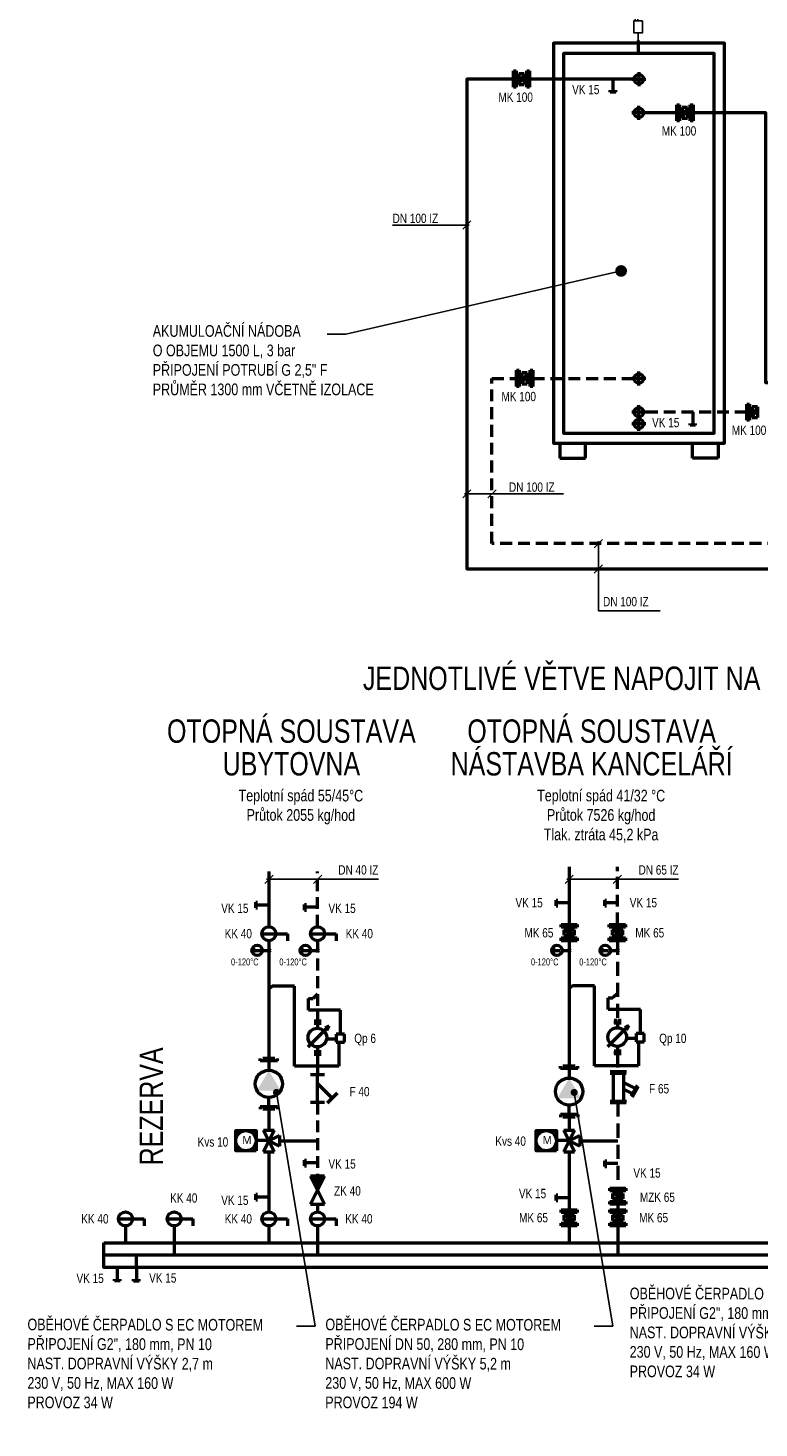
# Model space of a CAD drawing. Header units: millimetres. Extents: x -41968 to 54113, y -9946 to 101810.
# Tile 105 of 174: x -18797 to -10980, y 24915 to 39894. Entities that reach past the tile are written whole.
import ezdxf
from ezdxf.enums import TextEntityAlignment as Align

# ---------------------------------------------------------------- set-up
doc = ezdxf.new("R2010")
doc.units = ezdxf.units.MM
doc.linetypes.add('DASHED', pattern=[19.05, 12.7, -6.35])
doc.linetypes.add('HIDDEN', pattern=[0.75, 0.5, -0.25])
for name, color, linetype in [('25', 7, 'Continuous'), ('UT-armatury-popis', 7, 'Continuous'), ('UT-potrubi_privodni-popis', 7, 'Continuous'), ('UT-potrubi_zpetne-popis', 7, 'Continuous')]:
    doc.layers.add(name, color=color, linetype=linetype)
for name, color, linetype, lineweight in [('UT-armatury', 2, 'Continuous', 50), ('UT-kotle', 1, 'Continuous', 50), ('UT-Popis4', 3, 'Continuous', 40), ('UT-potrubi_privodni', 3, 'Continuous', 50), ('UT-potrubi_zpetne', 3, 'DASHED', 50), ('UT-stoupacky', 2, 'Continuous', 50), ('UT-texty_male', 2, 'Continuous', 18), ('UT-texty_stredni', 7, 'Continuous', 25)]:
    doc.layers.add(name, color=color, linetype=linetype, lineweight=lineweight)
doc.styles.get("Standard").update_dxf_attribs({"font": 'ic-simplex.shx', "width": 0.8})
doc.dimstyles.new('CADKON', dxfattribs={"dimscale": 50, "dimtxt": 2.5, "dimasz": 2.5, "dimexe": 1.8, "dimexo": 0, "dimgap": 0.6, "dimtad": 1, "dimrnd": 10, "dimtxsty": 'Standard', "dimblk1": 'OBLIQUE', "dimblk2": 'OBLIQUE', "dimsah": 1, "dimcen": 2.5, "dimadec": 1, "dimazin": 2, "dimtfac": 1, "dimtdec": 4, "dimtix": 1, "dimtmove": 2, "dimatfit": 3, "dimldrblk": 'OPEN30', "dimfxl": 5, "dimtfill": 1, "dimtolj": 1, "dimarcsym": 0})

# ---------------------------------------------------------------- blocks, each defined once
blk = doc.blocks.new('*U35754')
at = {"color": 0, "linetype": 'ByBlock', "lineweight": -2}
for p, q in [((0, 0), (140, 0)), ((140, 30), (120, 30)), ((140, 30), (140, -30)), ((140, -30), (120, -30))]:
    blk.add_line(p, q, dxfattribs=at)
blk = doc.blocks.new('*U35756')
at = {"color": 0, "linetype": 'ByBlock', "lineweight": -2}
for p, q in [((0, 0), (140, 0)), ((140, 30), (120, 30)), ((140, 30), (140, -30)), ((140, -30), (120, -30))]:
    blk.add_line(p, q, dxfattribs=at)
blk = doc.blocks.new('*U35768', base_point=(33738.7, -6403))
at = {"color": 0, "linetype": 'ByBlock'}
for p, q in [((33754.2, -6348.7), (33738.7, -6348.7)), ((33754.2, -6457.3), (33754.2, -6348.7)), ((34044.5, -6348.7), (34060, -6348.7)), ((34044.5, -6457.3), (34044.5, -6348.7)), ((33738.7, -6441.8), (33738.7, -6364.2)), ((33754.2, -6403), (33813.8, -6403)), ((34044.5, -6403), (33984.9, -6403)), ((34060, -6441.8), (34060, -6364.2)), ((33754.2, -6457.3), (33738.7, -6457.3)), ((34044.5, -6457.3), (34060, -6457.3))]:
    blk.add_line(p, q, dxfattribs=at)
at = {"color": 0, "linetype": 'ByBlock', "ltscale": 10}
blk.add_ellipse((33899.4, -6403), major_axis=(85.5, 0), ratio=1, start_param=1.570796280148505, end_param=7.853981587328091, dxfattribs=at)
at = {"color": 0, "linetype": 'ByBlock'}
blk.add_solid([(33984.9, -6403), (33856.6, -6477.1), (33856.6, -6328.9)], dxfattribs=at)
blk = doc.blocks.new('*U35770')
at = {"color": 0, "linetype": 'ByBlock', "lineweight": -2, "ltscale": 10}
for p, q in [((37.5, 100), (75, 100)), ((37.5, -37.5), (37.5, 100))]:
    blk.add_line(p, q, dxfattribs=at)
blk.add_circle((37.5, 0), 37.5, dxfattribs=at)
blk = doc.blocks.new('*U35771', base_point=(18600.9, 21237.1))
at = {"color": 0, "linetype": 'ByBlock', "lineweight": -2, "ltscale": 10}
for p, q in [((18600.9, 21274.6), (18600.9, 21199.6)), ((18750.9, 21274.6), (18600.9, 21199.6)), ((18750.9, 21199.6), (18600.9, 21274.6)), ((18750.9, 21199.6), (18750.9, 21274.6))]:
    blk.add_line(p, q, dxfattribs=at)
at = {"color": 7, "ltscale": 10}
blk.add_solid([(18675.9, 21237.1), (18600.9, 21274.6), (18600.9, 21199.6)], dxfattribs=at)
blk = doc.blocks.new('*U35772', base_point=(17731, 12698.6))
at = {"color": 0, "linetype": 'ByBlock', "lineweight": -2, "ltscale": 10}
for p, q in [((17781.9, 12803.5), (17728.8, 12750.4)), ((17731, 12736.1), (17731, 12661.1)), ((17881, 12661.1), (17881, 12736.1))]:
    blk.add_line(p, q, dxfattribs=at)
for points in [[(17833.7, 12698.6), (17755.4, 12777)], [(17731, 12698.6), (17881, 12698.6)]]:
    blk.add_lwpolyline(points, dxfattribs=at)
blk = doc.blocks.new('_OBLIQUE')
at = {"color": 0, "linetype": 'ByBlock'}
blk.add_line((-0.5, -0.5), (0.5, 0.5), dxfattribs=at)
blk = doc.blocks.new('*U35985')
at = {"linetype": 'ByBlock', "lineweight": -2, "ltscale": 10}
blk.add_hatch(color=0, dxfattribs=at).paths.add_polyline_path([(10, 0, 1), (-10, 0, 1)])
at = {"color": 0, "linetype": 'ByBlock', "lineweight": -2, "ltscale": 10}
for p, q in [((-23.265396, 165.025872), (23.401304, 165.025872)), ((0.042945, 165.025872), (0.042945, 95.000813)), ((23.401304, 165.025872), (23.351286, 165.025872)), ((0, 75), (0, 10))]:
    blk.add_line(p, q, dxfattribs=at)
for centre, radius in [((0, 130), 55), ((0, 0), 10)]:
    blk.add_circle(centre, radius, dxfattribs=at)
blk = doc.blocks.new('508', base_point=(495, 3610))
at = {"layer": '25', "color": 2}
for p, q in [((462.9458, 3853.0825), (462.9458, 3821.04215)), ((492.70905, 3853.0825), (462.9458, 3853.0825)), ((492.70905, 3821.04215), (492.70905, 3853.0825)), ((495, 3690.59255), (495, 3610))]:
    blk.add_line(p, q, dxfattribs=at)
blk.add_lwpolyline([(540.79035, 3821.04215), (449.20965, 3821.04215), (449.20965, 3690.59255), (540.79035, 3690.59255), (540.79035, 3821.04215)], close=True, dxfattribs=at)
blk = doc.blocks.new('*U36718')
at = {"color": 0, "linetype": 'ByBlock', "lineweight": -2, "ltscale": 10}
for p, q in [((-75, 0), (75, 0)), ((0, 75), (0, -75))]:
    blk.add_line(p, q, dxfattribs=at)
blk.add_circle((0, 0), 50, dxfattribs=at)
blk = doc.blocks.new('*U36720')
at = {"color": 0, "linetype": 'ByBlock', "lineweight": -2, "ltscale": 10}
for p, q in [((-75, 0), (75, 0)), ((0, 75), (0, -75))]:
    blk.add_line(p, q, dxfattribs=at)
blk.add_circle((0, 0), 50, dxfattribs=at)
blk = doc.blocks.new('*U36721')
at = {"color": 0, "linetype": 'ByBlock', "lineweight": -2, "ltscale": 10}
for p, q in [((-75, 0), (75, 0)), ((0, 75), (0, -75))]:
    blk.add_line(p, q, dxfattribs=at)
blk.add_circle((0, 0), 50, dxfattribs=at)
blk = doc.blocks.new('*U36722')
at = {"color": 0, "linetype": 'ByBlock', "lineweight": -2, "ltscale": 10}
for p, q in [((-75, 0), (75, 0)), ((0, 75), (0, -75))]:
    blk.add_line(p, q, dxfattribs=at)
blk.add_circle((0, 0), 50, dxfattribs=at)
blk = doc.blocks.new('*U36723')
at = {"color": 0, "linetype": 'ByBlock', "lineweight": -2, "ltscale": 10}
for p, q in [((-75, 0), (75, 0)), ((0, 75), (0, -75))]:
    blk.add_line(p, q, dxfattribs=at)
blk.add_circle((0, 0), 50, dxfattribs=at)

msp = doc.modelspace()

# ---------------------------------------------------------------- linework, layer by layer
at = {"layer": 'UT-armatury', "linetype": 'Continuous', "transparency": 33554687}
for p, q in [((-13606.661, 39433.91), (-13577.72, 39433.91)), ((-13606.661, 39260.266), (-13606.661, 39433.91)), ((-13577.72, 39433.91), (-13577.72, 39260.266)), ((-13490.898, 39404.969), (-13548.779, 39289.206)), ((-13548.779, 39404.969), (-13548.779, 39289.206)), ((-13490.898, 39404.969), (-13548.779, 39404.969)), ((-13490.898, 39404.969), (-13490.898, 39289.206)), ((-13461.957, 39433.91), (-13433.016, 39433.91)), ((-13461.957, 39260.266), (-13461.957, 39433.91)), ((-13433.016, 39433.91), (-13433.016, 39260.266)), ((-13577.72, 39260.266), (-13606.661, 39260.266)), ((-13548.779, 39289.206), (-13490.898, 39289.206)), ((-13433.016, 39260.266), (-13461.957, 39260.266)), ((-11859.353, 39073.117), (-11830.412, 39073.117)), ((-11859.353, 38899.472), (-11859.353, 39073.117)), ((-11830.412, 39073.117), (-11830.412, 38899.472)), ((-11743.59, 39044.176), (-11801.471, 38928.413)), ((-11801.471, 39044.176), (-11801.471, 38928.413)), ((-11743.59, 39044.176), (-11801.471, 39044.176)), ((-11743.59, 39044.176), (-11743.59, 38928.413)), ((-11714.649, 39073.117), (-11685.708, 39073.117)), ((-11714.649, 38899.472), (-11714.649, 39073.117)), ((-11685.708, 39073.117), (-11685.708, 38899.472)), ((-11830.412, 38899.472), (-11859.353, 38899.472)), ((-11801.471, 38928.413), (-11743.59, 38928.413)), ((-11685.708, 38899.472), (-11714.649, 38899.472)), ((-13573.675, 36231.488), (-13544.734, 36231.488)), ((-13573.675, 36057.844), (-13573.675, 36231.488)), ((-13544.734, 36231.488), (-13544.734, 36057.844)), ((-13457.912, 36202.547), (-13515.793, 36086.784)), ((-13515.793, 36202.547), (-13515.793, 36086.784)), ((-13457.912, 36202.547), (-13515.793, 36202.547)), ((-13457.912, 36202.547), (-13457.912, 36086.784)), ((-13428.971, 36231.488), (-13400.031, 36231.488)), ((-13428.971, 36057.844), (-13428.971, 36231.488)), ((-13400.031, 36231.488), (-13400.031, 36057.844)), ((-13544.734, 36057.844), (-13573.675, 36057.844)), ((-13515.793, 36086.784), (-13457.912, 36086.784)), ((-13400.031, 36057.844), (-13428.971, 36057.844)), ((-11110.672, 35870.695), (-11081.732, 35870.695)), ((-11110.672, 35697.05), (-11110.672, 35870.695)), ((-11081.732, 35870.695), (-11081.732, 35697.05)), ((-10994.909, 35841.754), (-11052.791, 35725.991)), ((-11052.791, 35841.754), (-11052.791, 35725.991)), ((-10994.909, 35841.754), (-11052.791, 35841.754)), ((-10994.909, 35841.754), (-10994.909, 35725.991)), ((-11081.732, 35697.05), (-11110.672, 35697.05)), ((-11052.791, 35725.991), (-10994.909, 35725.991)), ((-13097.338, 30302.14), (-12923.694, 30302.14)), ((-13097.338, 30273.2), (-13097.338, 30302.14)), ((-12923.694, 30273.2), (-13097.338, 30273.2)), ((-12923.694, 30302.14), (-12923.694, 30273.2)), ((-12580.9, 30273.2), (-12580.9, 30302.14)), ((-12580.9, 30302.14), (-12407.256, 30302.14)), ((-12407.256, 30273.2), (-12580.9, 30273.2)), ((-12407.256, 30302.14), (-12407.256, 30273.2)), ((-13097.338, 30157.437), (-12923.694, 30157.437)), ((-13097.338, 30128.496), (-13097.338, 30157.437)), ((-12923.694, 30128.496), (-13097.338, 30128.496)), ((-13068.398, 30244.259), (-12952.635, 30244.259)), ((-13068.398, 30244.259), (-12952.635, 30186.377)), ((-13068.398, 30244.259), (-13068.398, 30186.377)), ((-13068.398, 30186.377), (-12952.635, 30186.377)), ((-12952.635, 30186.377), (-12952.635, 30244.259)), ((-12923.694, 30157.437), (-12923.694, 30128.496)), ((-12580.9, 30157.437), (-12407.256, 30157.437)), ((-12580.9, 30128.496), (-12580.9, 30157.437)), ((-12407.256, 30128.496), (-12580.9, 30128.496)), ((-12551.96, 30244.259), (-12436.197, 30244.259)), ((-12551.96, 30244.259), (-12551.96, 30186.377)), ((-12551.96, 30244.259), (-12436.197, 30186.377)), ((-12551.96, 30186.377), (-12436.197, 30186.377)), ((-12436.197, 30186.377), (-12436.197, 30244.259)), ((-12407.256, 30157.437), (-12407.256, 30128.496)), ((-12573.306, 28712.775), (-12399.662, 28712.775)), ((-12571.136, 28730.139), (-12397.491, 28730.139)), ((-12540.748, 28710.604), (-12540.748, 28413.238)), ((-12430.05, 28710.604), (-12430.05, 28413.238)), ((-12430.05, 28610.759), (-12308.498, 28549.983)), ((-12430.05, 28541.301), (-12335.9, 28492.186)), ((-12284.622, 28578.2), (-12351.91, 28465.331)), ((-12271.599, 28567.347), (-12336.716, 28454.479)), ((-12573.306, 28395.874), (-12399.662, 28395.874)), ((-12571.136, 28413.238), (-12397.491, 28413.238)), ((-16164.009, 27870.621), (-16279.772, 28102.147)), ((-16164.009, 28102.147), (-16279.772, 27870.621)), ((-16279.772, 28102.147), (-16164.009, 28102.147)), ((-16221.89, 27986.384), (-16106.127, 28044.265)), ((-16106.127, 28044.265), (-16106.127, 27928.502)), ((-12952.635, 27870.621), (-13068.398, 28102.147)), ((-12952.635, 28102.147), (-13068.398, 27870.621)), ((-13068.398, 28102.147), (-12952.635, 28102.147)), ((-13010.516, 27986.384), (-12894.753, 28044.265)), ((-12894.753, 28044.265), (-12894.753, 27928.502)), ((-16232.4, 27989.094), (-16357.851, 27989.094)), ((-16279.772, 27870.621), (-16164.009, 27870.621)), ((-16106.127, 27928.502), (-16221.89, 27986.384)), ((-13021.026, 27989.094), (-13146.477, 27989.094)), ((-13068.398, 27870.621), (-12952.635, 27870.621)), ((-12894.753, 27928.502), (-13010.516, 27986.384)), ((-12576.405, 27482.043), (-12402.761, 27482.043)), ((-12576.405, 27453.102), (-12576.405, 27482.043)), ((-12402.761, 27453.102), (-12576.405, 27453.102)), ((-12431.701, 27424.161), (-12547.464, 27424.161)), ((-12431.701, 27366.28), (-12547.464, 27424.161)), ((-12547.464, 27424.161), (-12547.464, 27366.28)), ((-12431.701, 27366.28), (-12431.701, 27424.161)), ((-12402.761, 27482.043), (-12402.761, 27453.102)), ((-12576.405, 27337.339), (-12402.761, 27337.339)), ((-12576.405, 27308.398), (-12576.405, 27337.339)), ((-12402.761, 27308.398), (-12576.405, 27308.398)), ((-12431.701, 27366.28), (-12547.464, 27366.28)), ((-12402.761, 27337.339), (-12402.761, 27308.398)), ((-13097.338, 27221.576), (-13097.338, 27250.517)), ((-13097.338, 27250.517), (-12923.694, 27250.517)), ((-12923.694, 27221.576), (-13097.338, 27221.576)), ((-13068.398, 27192.635), (-12952.635, 27134.754)), ((-13068.398, 27192.635), (-13068.398, 27134.754)), ((-13068.398, 27192.635), (-12952.635, 27192.635)), ((-13068.398, 27134.754), (-12952.635, 27134.754)), ((-12952.635, 27134.754), (-12952.635, 27192.635)), ((-12923.694, 27250.517), (-12923.694, 27221.576)), ((-12576.405, 27221.576), (-12576.405, 27250.517)), ((-12576.405, 27250.517), (-12402.761, 27250.517)), ((-12402.761, 27221.576), (-12576.405, 27221.576)), ((-12547.464, 27192.635), (-12431.701, 27134.754)), ((-12547.464, 27192.635), (-12547.464, 27134.754)), ((-12547.464, 27192.635), (-12431.701, 27192.635)), ((-12547.464, 27134.754), (-12431.701, 27134.754)), ((-12431.701, 27134.754), (-12431.701, 27192.635)), ((-12402.761, 27250.517), (-12402.761, 27221.576)), ((-13097.338, 27076.872), (-13097.338, 27105.813)), ((-13097.338, 27105.813), (-12923.694, 27105.813)), ((-12923.694, 27076.872), (-13097.338, 27076.872)), ((-12923.694, 27105.813), (-12923.694, 27076.872)), ((-12576.405, 27076.872), (-12576.405, 27105.813)), ((-12576.405, 27105.813), (-12402.761, 27105.813)), ((-12402.761, 27076.872), (-12576.405, 27076.872)), ((-12402.761, 27105.813), (-12402.761, 27076.872))]:
    msp.add_line(p, q, dxfattribs=at)
at = {"layer": 'UT-armatury', "color": 1, "linetype": 'Continuous', "ltscale": 20, "transparency": 33554687}
for p, q in [((-16186.967, 29641.426), (-16221.89, 29609.995)), ((-15700.957, 29556.519), (-15749.357, 29510.622)), ((-12975.593, 29646.722), (-13010.516, 29615.291)), ((-12494.078, 29561.815), (-12542.478, 29515.919))]:
    msp.add_line(p, q, dxfattribs=at)
at = {"layer": 'UT-armatury', "color": 6, "linetype": 'Continuous', "ltscale": 20, "transparency": 33554687}
for p, q in [((-15947.27, 29641.426), (-16186.967, 29641.426)), ((-15947.27, 28785.733), (-15947.27, 29641.426)), ((-15799.081, 29385.622), (-15799.081, 29510.622)), ((-15799.081, 29510.622), (-15749.357, 29510.622)), ((-12740.391, 29646.722), (-12975.593, 29646.722)), ((-12740.391, 28791.03), (-12740.391, 29646.722)), ((-12592.202, 29390.919), (-12592.202, 29515.919)), ((-12592.202, 29515.919), (-12542.478, 29515.919)), ((-15454.634, 29385.622), (-15799.081, 29385.622)), ((-15454.634, 29129.984), (-15454.634, 29385.622)), ((-12247.755, 29390.919), (-12592.202, 29390.919)), ((-12247.755, 29135.281), (-12247.755, 29390.919)), ((-15599.081, 29079.984), (-15501.545, 29079.984)), ((-15501.545, 29129.984), (-15501.545, 29042.484)), ((-15414.045, 29129.984), (-15501.545, 29129.984)), ((-15414.045, 29042.484), (-15414.045, 29129.984)), ((-12392.202, 29085.281), (-12294.667, 29085.281)), ((-12294.667, 29135.281), (-12294.667, 29047.781)), ((-12207.167, 29135.281), (-12294.667, 29135.281)), ((-12207.167, 29047.781), (-12207.167, 29135.281)), ((-15501.545, 29042.484), (-15414.045, 29042.484)), ((-15474.045, 29037.484), (-15474.045, 28785.733)), ((-12294.667, 29047.781), (-12207.167, 29047.781)), ((-12267.167, 29042.781), (-12267.167, 28791.03)), ((-15474.045, 28785.733), (-15947.27, 28785.733)), ((-12267.167, 28791.03), (-12740.391, 28791.03))]:
    msp.add_line(p, q, dxfattribs=at)
at = {"layer": 'UT-armatury', "linetype": 'Continuous', "ltscale": 20, "transparency": 33554687}
for p, q in [((-15803.13, 28992.484), (-15578.13, 29217.484)), ((-15669.178, 29251.317), (-15738.033, 29251.317)), ((-15722.143, 29286.627), (-15722.143, 29226.6)), ((-15700.957, 29249.551), (-15700.957, 29191.289)), ((-15679.771, 29286.627), (-15679.771, 29226.6)), ((-15578.13, 29217.484), (-15620.855, 29195.101)), ((-15578.13, 29217.484), (-15603.13, 29167.484)), ((-12596.251, 28997.781), (-12371.251, 29222.781)), ((-12462.299, 29256.614), (-12531.154, 29256.614)), ((-12515.265, 29291.924), (-12515.265, 29231.896)), ((-12494.078, 29254.848), (-12494.078, 29196.586)), ((-12472.892, 29291.924), (-12472.892, 29231.896)), ((-12371.251, 29222.781), (-12413.977, 29200.397)), ((-12371.251, 29222.781), (-12396.251, 29172.781)), ((-15669.178, 28922.93), (-15738.033, 28922.93)), ((-15722.143, 28958.24), (-15722.143, 28898.212)), ((-15700.957, 28984.723), (-15700.957, 28917.633)), ((-15679.771, 28958.24), (-15679.771, 28898.212)), ((-12462.299, 28928.226), (-12531.154, 28928.226)), ((-12515.265, 28963.537), (-12515.265, 28903.509)), ((-12494.078, 28990.02), (-12494.078, 28922.93)), ((-12472.892, 28963.537), (-12472.892, 28903.509))]:
    msp.add_line(p, q, dxfattribs=at)
at = {"layer": 'UT-armatury', "linetype": 'Continuous', "transparency": 33554687}
for points in [[(-16358.884, 27879.945), (-16575.94, 27879.945), (-16575.94, 28097.001), (-16358.884, 28097.001)], [(-13147.51, 27879.945), (-13364.566, 27879.945), (-13364.566, 28097.001), (-13147.51, 28097.001)]]:
    msp.add_lwpolyline(points, close=True, dxfattribs=at)
at = {"layer": 'UT-armatury'}
msp.add_lwpolyline([(-17637.795, 26627.454), (-17637.795, 26760.864)], dxfattribs=at)
at = {"layer": 'UT-armatury', "linetype": 'Continuous', "ltscale": 20, "transparency": 33554687}
for centre, radius in [((-13519.839, 39347.088), 14.47), ((-11772.531, 38986.294), 14.47), ((-13486.853, 36144.666), 14.47), ((-11023.85, 35783.873), 14.47), ((-13010.516, 30215.318), 14.47), ((-12494.078, 30215.318), 14.47), ((-15703.13, 29092.484), 100), ((-12496.251, 29097.781), 100), ((-16467.412, 27988.473), 108.528), ((-13256.038, 27988.473), 108.528), ((-13010.516, 27163.695), 14.47), ((-12489.583, 27163.695), 14.47)]:
    msp.add_circle(centre, radius, dxfattribs=at)
at = {"layer": 'UT-armatury', "transparency": 33554687}
msp.add_solid([(-12547.464, 27424.161), (-12431.701, 27424.161), (-12431.701, 27366.28)], dxfattribs=at)
at = {"layer": 'UT-kotle'}
for p, q in [((-12272.918, 39760.509), (-12272.918, 39634.479)), ((-11555.142, 35450.382), (-11405.142, 35450.382))]:
    msp.add_line(p, q, dxfattribs=at)
at = {"layer": 'UT-kotle', "color": 2}
for p, q in [((-13111.53, 35450.382), (-13111.53, 35289.585)), ((-12836.721, 35289.585), (-12836.721, 35450.382)), ((-11692.546, 35289.585), (-11692.546, 35450.382)), ((-11417.737, 35450.382), (-11417.737, 35289.585)), ((-13111.53, 35289.585), (-12836.721, 35289.585)), ((-11417.737, 35289.585), (-11692.546, 35289.585))]:
    msp.add_line(p, q, dxfattribs=at)
at = {"layer": 'UT-kotle', "ltscale": 20, "transparency": 33554687}
for p, q in [((-17755.21, 27076.872), (-17755.21, 26894.199)), ((-17234.277, 27076.872), (-17234.277, 26762.312)), ((-16221.89, 27076.872), (-16221.89, 26894.199)), ((-15700.957, 27076.872), (-15700.941, 26761.285)), ((-13010.516, 27076.872), (-13010.449, 26894.199)), ((-12489.583, 27076.872), (-12489.567, 26761.98))]:
    msp.add_line(p, q, dxfattribs=at)
at = {"layer": 'UT-kotle', "color": 5}
msp.add_lwpolyline([(-13178.582, 35450.382), (-11350.685, 35450.382), (-11350.685, 39730.471), (-13178.582, 39730.471), (-13178.582, 35450.382), (-13178.582, 35450.382)], close=True, dxfattribs=at)
at = {"layer": 'UT-kotle', "color": 1}
msp.add_lwpolyline([(-13070.207, 35558.757), (-11459.06, 35558.757), (-11459.06, 39622.096), (-13070.207, 39622.096), (-13070.207, 35558.757), (-13070.207, 35558.757)], close=True, dxfattribs=at)
at = {"layer": 'UT-kotle', "ltscale": 10}
msp.add_lwpolyline([(-17988.21, 26894.199), (-3927.963, 26894.199), (-3927.963, 26630.424), (-17988.21, 26630.424)], close=True, dxfattribs=at)
msp.add_lwpolyline([(-3927.963, 26762.312), (-17988.21, 26762.312)], dxfattribs=at)
at = {"layer": 'UT-potrubi_privodni', "ltscale": 20, "transparency": 33554687}
for p, q in [((-16221.89, 30870.475), (-16221.89, 30278.496)), ((-13010.516, 30917.924), (-13010.516, 30302.14)), ((-16221.89, 30128.496), (-16221.89, 28868.851)), ((-13010.516, 30128.496), (-13010.516, 28786.624)), ((-16221.89, 28324.253), (-16221.89, 28102.147)), ((-13010.516, 28242.027), (-13010.516, 28102.147)), ((-16221.89, 27870.621), (-16221.89, 27226.872)), ((-16106.127, 27986.384), (-15700.957, 27986.384)), ((-13010.516, 27870.621), (-13010.516, 27250.517)), ((-12894.753, 27986.384), (-12489.583, 27986.384))]:
    msp.add_line(p, q, dxfattribs=at)
at = {"layer": 'UT-potrubi_privodni', "ltscale": 10}
for points in [[(-13606.661, 39347.088), (-14104.581, 39347.088), (-14104.581, 34106.564), (5540.943, 34106.564), (5540.943, 29115.842), (-4959.926, 29115.842), (-4959.926, 27251.19)], [(-12264.634, 39347.088), (-13433.016, 39347.088)], [(-11859.353, 38986.294), (-12264.634, 38986.294)], [(-7364.412, 36984.05), (-7364.412, 38848.702), (-9131.4, 38848.702), (-9131.4, 36096.934), (-10908.695, 36096.934), (-10908.695, 38986.294), (-11685.708, 38986.294)]]:
    msp.add_lwpolyline(points, dxfattribs=at)
at = {"layer": 'UT-potrubi_privodni-popis', "color": 2, "ltscale": 10}
for p, q in [((-14079.581, 37785.593), (-14898.39, 37785.593)), ((-14060.387, 37829.787), (-14148.775, 37741.399))]:
    msp.add_line(p, q, dxfattribs=at)
at = {"layer": 'UT-potrubi_zpetne', "ltscale": 10}
for p, q in [((-15700.957, 30128.496), (-15700.957, 29251.317)), ((-15700.957, 28395.874), (-15700.957, 27608.398))]:
    msp.add_line(p, q, dxfattribs=at)
at = {"layer": 'UT-potrubi_zpetne', "linetype": 'HIDDEN', "ltscale": 300}
for p, q in [((-12494.078, 30128.496), (-12494.078, 29251.317)), ((-12494.078, 28922.93), (-12494.078, 28729.758)), ((-12489.583, 28395.874), (-12489.583, 27482.043)), ((-15700.957, 27308.398), (-15700.957, 27226.872)), ((-12489.583, 27308.398), (-12489.583, 27250.517))]:
    msp.add_line(p, q, dxfattribs=at)
at = {"layer": 'UT-potrubi_zpetne', "ltscale": 20, "transparency": 33554687}
msp.add_line((-15700.957, 28922.93), (-15700.957, 28695.874), dxfattribs=at)
at = {"layer": 'UT-potrubi_zpetne', "ltscale": 10}
for points in [[(-657.833, 28845.902), (5810.882, 28845.902), (5810.882, 34376.504), (-13836.729, 34376.504), (-13836.729, 36144.666), (-13573.675, 36144.666)], [(-13400.031, 36144.666), (-12264.634, 36144.666)], [(-11110.672, 35783.873), (-12264.634, 35783.873)], [(-15700.957, 30278.496), (-15700.957, 30870.475)], [(-12494.078, 30302.14), (-12494.078, 30917.924)]]:
    msp.add_lwpolyline(points, dxfattribs=at)
at = {"layer": 'UT-potrubi_zpetne-popis', "color": 2, "ltscale": 10}
for p, q in [((-14060.387, 34954.175), (-14148.775, 34865.787)), ((-14129.581, 34909.981), (-13071.015, 34909.981)), ((-13792.535, 34954.175), (-13880.923, 34865.787)), ((-12653.756, 34420.698), (-12742.145, 34332.309)), ((-12697.951, 33656.564), (-12697.951, 34401.504)), ((-12653.756, 34150.758), (-12742.145, 34062.37)), ((-12697.951, 33656.564), (-12036.351, 33656.564)), ((-16176.999, 30830.274), (-16265.387, 30741.886)), ((-15050.957, 30786.08), (-16246.193, 30786.08)), ((-15656.763, 30830.274), (-15745.151, 30741.886)), ((-12966.322, 30830.274), (-13054.71, 30741.886)), ((-11840.28, 30786.08), (-13035.516, 30786.08)), ((-12449.884, 30830.274), (-12538.272, 30741.886))]:
    msp.add_line(p, q, dxfattribs=at)
at = {"layer": 'UT-texty_stredni', "ltscale": 10}
for p, q in [((-15399.212, 36616.54), (-15599.212, 36616.54)), ((-15727.626, 26003.656), (-15927.626, 26004.007)), ((-12544.134, 26003.656), (-12744.134, 26004.007))]:
    msp.add_line(p, q, dxfattribs=at)

# ---------------------------------------------------------------- block references
at = {"layer": 'UT-armatury'}
msp.add_blockref('508', (-12272.918, 39760.509), dxfattribs=at)
for name, p, rotation in [('*U35754', (-12542.39, 39347.088), 269.9999999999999), ('*U35754', (-11687.653, 35783.873), 269.9999999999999), ('*U35756', (-13010.516, 30532.947), 180), ('*U35756', (-12490.19, 30532.947), 180), ('*U35756', (-16221.89, 30509.303), 180), ('*U35756', (-15700.957, 30485.499), 180), ('*U35756', (-15700.957, 27750.52), 180), ('*U35756', (-12489.265, 27743.797), 180), ('*U35756', (-16221.89, 27385.296), 180), ('*U35756', (-13010.516, 27378.573), 180), ('*U35754', (-17842.669, 26627.496), 269.9999999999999), ('*U35754', (-17637.795, 26627.454), 269.9999999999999)]:
    msp.add_blockref(name, p, dxfattribs=dict(at, rotation=rotation))
at = {"layer": 'UT-armatury', "ltscale": 10}
for name, p, xscale, yscale, zscale, rotation in [('*U35770', (-16221.89, 30278.496), 2, 2, 2, 270), ('*U35770', (-15700.957, 30278.496), 2, 2, 2, 270), ('*U35768', (-16221.89, 28324.253), 1.695118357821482, 1.695118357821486, 1.695118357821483, 89.99999999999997), ('*U35768', (-13010.516, 28242.027), 1.695118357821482, 1.695118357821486, 1.695118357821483, 89.99999999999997), ('*U35772', (-15700.957, 28395.874), -2, 2.000000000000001, 2, 270), ('*U35771', (-15700.957, 27608.398), 2, 2, 2, 270), ('*U35770', (-17755.21, 27226.872), 2, 2, 2, 270), ('*U35770', (-17234.277, 27226.872), 2, 2, 2, 270), ('*U35770', (-16221.89, 27226.872), 2, 2, 2, 270), ('*U35770', (-15700.957, 27226.872), 2, 2, 2, 270)]:
    msp.add_blockref(name, p, dxfattribs=dict(at, xscale=xscale, yscale=yscale, zscale=zscale, rotation=rotation))
at = {"layer": 'UT-armatury', "ltscale": 10, "rotation": 89.99999999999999}
for p in [(-16217.395, 30025.081), (-15700.957, 30025.081), (-13010.516, 30025.081), (-12494.078, 30025.081)]:
    msp.add_blockref('*U35985', p, dxfattribs=at)
at = {"layer": 'UT-stoupacky', "ltscale": 10}
for name, p, rotation in [('*U36720', (-12264.634, 39347.088), 359.9999999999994), ('*U36718', (-12264.634, 38986.294), 179.9999999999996), ('*U36721', (-12264.634, 36144.666), 179.9999999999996), ('*U36722', (-12264.634, 35783.873), 179.9999999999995), ('*U36723', (-12264.634, 35658.394), 180)]:
    msp.add_blockref(name, p, dxfattribs=dict(at, rotation=rotation))

# ---------------------------------------------------------------- texts
at = {"layer": 'UT-armatury', "ltscale": 20, "transparency": 33554687}
for p in [(-16456.559, 27951.573), (-13245.185, 27951.573)]:
    msp.add_text('M', height=86.822, dxfattribs=at).set_placement(p, align=Align.CENTER)
at = {"layer": 'UT-armatury-popis', "ltscale": 10, "char_height": 100, "attachment_point": 5}
for s, insert, width in [('VK 15', (-12832.719, 39234.605), 608.01876), ('MK 100', (-13582.664, 39152.587), 608.01876), ('MK 100', (-11835.356, 38791.794), 608.01876), ('MK 100', (-13549.678, 35950.165), 608.01876), ('VK 15', (-11977.983, 35671.39), 608.01876), ('MK 100', (-11086.676, 35589.372), 608.01876), ('VK 15', (-16585.385, 30474.693), 608.01876), ('VK 15', (-15438.778, 30474.693), 608.01876), ('KK 40', (-16548.336, 30203.741), 608.01876), ('KK 40', (-15254.363, 30203.741), 608.01876), ('MK 65', (-13333.628, 30212.596), 608.01876), ('MK 65', (-12148.035, 30212.596), 608.01876), ('F 40', (-15252.168, 28513.476), 608.01876), ('F 65', (-12048.725, 28543.67), 377.16159), ('Kvs 10', (-16819.706, 27974.485), 404.70046), ('Kvs 40', (-13636.434, 27983.341), 420.21184), ('VK 15', (-15438.778, 27739.714), 608.01876), ('VK 15', (-12178.016, 27642.686), 384.37317), ('KK 40', (-17132.1, 27374.894), 608.01876), ('VK 15', (-16585.385, 27350.686), 608.01876), ('ZK 40', (-15381.336, 27451.025), 608.01876), ('VK 15', (-13401.86, 27422.925), 384.37317), ('MZK 65', (-12066.984, 27383.619), 608.01876), ('KK 40', (-18081.656, 27152.117), 608.01876), ('KK 40', (-16548.336, 27152.117), 608.01876), ('KK 40', (-15258.858, 27152.117), 608.01876), ('MK 65', (-13391.784, 27164.18), 608.01876), ('MK 65', (-12107.2, 27164.18), 608.01876), ('VK 15', (-18132.998, 26515.013), 608.01876), ('VK 15', (-17356.386, 26519.878), 608.01876)]:
    msp.add_mtext(s, dxfattribs=dict(at, insert=insert, width=width))
at = {"layer": 'UT-Popis4', "width": 0.8}
for s, p in [('JEDNOTLIVÉ VĚTVE NAPOJIT NA STĚNĚ NAD ROZDĚLOVAČEM', (-11128.973, 32936.458)), ('OTOPNÁ SOUSTAVA', (-15980.859, 32370.956)), ('OTOPNÁ SOUSTAVA', (-12769.485, 32370.956)), ('NÁSTAVBA KANCELÁŘÍ', (-12769.485, 32021.107)), ('UBYTOVNA', (-15980.859, 32021.107))]:
    msp.add_text(s, height=250, dxfattribs=at).set_placement(p, align=Align.MIDDLE_CENTER)
msp.add_text('REZERVA', height=250, rotation=90, dxfattribs=at).set_placement((-17479.205, 28355.539), align=Align.MIDDLE_CENTER)
at = {"layer": 'UT-potrubi_privodni-popis', "ltscale": 10, "width": 0.8}
for s, p in [('DN 40 IZ', (-15050.957, 30836.08)), ('DN 65 IZ', (-11840.28, 30836.08)), ('VK 15', (-13293.037, 30485.043)), ('VK 15', (-12071.108, 30485.043)), ('Qp 6', (-15076.288, 29034.065)), ('Qp 10', (-11756.358, 29034.065))]:
    msp.add_text(s, height=100, dxfattribs=at).set_placement(p, align=Align.RIGHT)
at = {"layer": 'UT-potrubi_privodni-popis', "ltscale": 10, "insert": (-14898.39, 37805.593), "char_height": 100, "attachment_point": 7}
msp.add_mtext('DN 100 IZ', dxfattribs=at)
at = {"layer": 'UT-potrubi_zpetne-popis', "ltscale": 10, "width": 0.8}
msp.add_text('DN 100 IZ', height=100, dxfattribs=at).set_placement((-12647.951, 33706.564))
at = {"layer": 'UT-potrubi_zpetne-popis', "ltscale": 10, "insert": (-13653.872, 34929.981), "char_height": 100, "width": 634.8701, "attachment_point": 7}
msp.add_mtext('DN 100 IZ', dxfattribs=at)
at = {"layer": 'UT-texty_male', "ltscale": 10, "char_height": 75, "attachment_point": 1}
for insert in [(-16626.154, 29938.657), (-16109.716, 29938.657), (-13419.275, 29938.657), (-12902.838, 29938.657)]:
    msp.add_mtext('0-120°C', dxfattribs=dict(at, insert=insert))
at = {"layer": 'UT-texty_stredni', "ltscale": 10, "insert": (-17463.13, 36714.755), "char_height": 125, "width": 2924.89288, "attachment_point": 1}
msp.add_mtext('AKUMULOAČNÍ NÁDOBA\\PO OBJEMU 1500 L, 3 bar\\PPŘIPOJENÍ POTRUBÍ G 2,5" F\\PPRŮMĚR 1300 mm VČETNĚ IZOLACE', dxfattribs=at)
at = {"layer": 'UT-texty_stredni', "ltscale": 20, "char_height": 125, "width": 2130.54919, "attachment_point": 3, "rotation": 359.900812}
for s, insert in [('\\pxqc;Teplotní spád 55/45°C\\PPrůtok 2055 kg/hod', (-14813.935, 31742.474)), ('\\pxqc;Teplotní spád 41/32 °C\\PPrůtok 7526 kg/hod\\PTlak. ztráta 45,2 kPa', (-11602.561, 31742.474))]:
    msp.add_mtext(s, dxfattribs=dict(at, insert=insert))
at = {"layer": 'UT-texty_stredni', "ltscale": 10, "char_height": 125, "attachment_point": 1, "rotation": 359.8993208}
for s, insert, width in [('OBĚHOVÉ ČERPADLO S EC MOTOREM\\PPŘIPOJENÍ G2", 180 mm, PN 10\\PNAST. DOPRAVNÍ VÝŠKY 2,7 m\\P230 V, 50 Hz, MAX 160 W\\PPROVOZ 34 W', (-12361.862, 26417.018), 2819.79358), ('OBĚHOVÉ ČERPADLO S EC MOTOREM\\PPŘIPOJENÍ G2", 180 mm, PN 10\\PNAST. DOPRAVNÍ VÝŠKY 2,7 m\\P230 V, 50 Hz, MAX 160 W\\PPROVOZ 34 W', (-18802.541, 26085.098), 2846.33728), ('OBĚHOVÉ ČERPADLO S EC MOTOREM\\PPŘIPOJENÍ DN 50, 280 mm, PN 10\\PNAST. DOPRAVNÍ VÝŠKY 5,2 m\\P230 V, 50 Hz, MAX 600 W\\PPROVOZ 194 W', (-15616.79, 26085.098), 2848.44756)]:
    msp.add_mtext(s, dxfattribs=dict(at, insert=insert, width=width))

# ---------------------------------------------------------------- leaders
at = {"layer": 'UT-texty_stredni', "ltscale": 10}
for points, override in [([(-12454.83, 37293.954), (-15399.212, 36616.54)], {"dimscale": 1, "dimasz": 125, "dimtih": 0, "dimtoh": 0, "dimrnd": 0, "dimclrd": 0, "dimtix": 0, "dimtofl": 0, "dimldrblk": 'Dot'}), ([(-16140.124, 28505.257), (-15727.626, 26003.656)], {"dimscale": 1, "dimasz": 75, "dimtih": 0, "dimtoh": 0, "dimrnd": 0, "dimclrd": 0, "dimtix": 0, "dimtofl": 0, "dimldrblk": 'Dot'}), ([(-12956.632, 28505.257), (-12544.134, 26003.656)], {"dimscale": 1, "dimasz": 75, "dimtih": 0, "dimtoh": 0, "dimrnd": 0, "dimclrd": 0, "dimtix": 0, "dimtofl": 0, "dimldrblk": 'Dot'})]:
    msp.add_leader(points, dimstyle='CADKON', override=override, dxfattribs=at)

doc.saveas('drawing.dxf')
